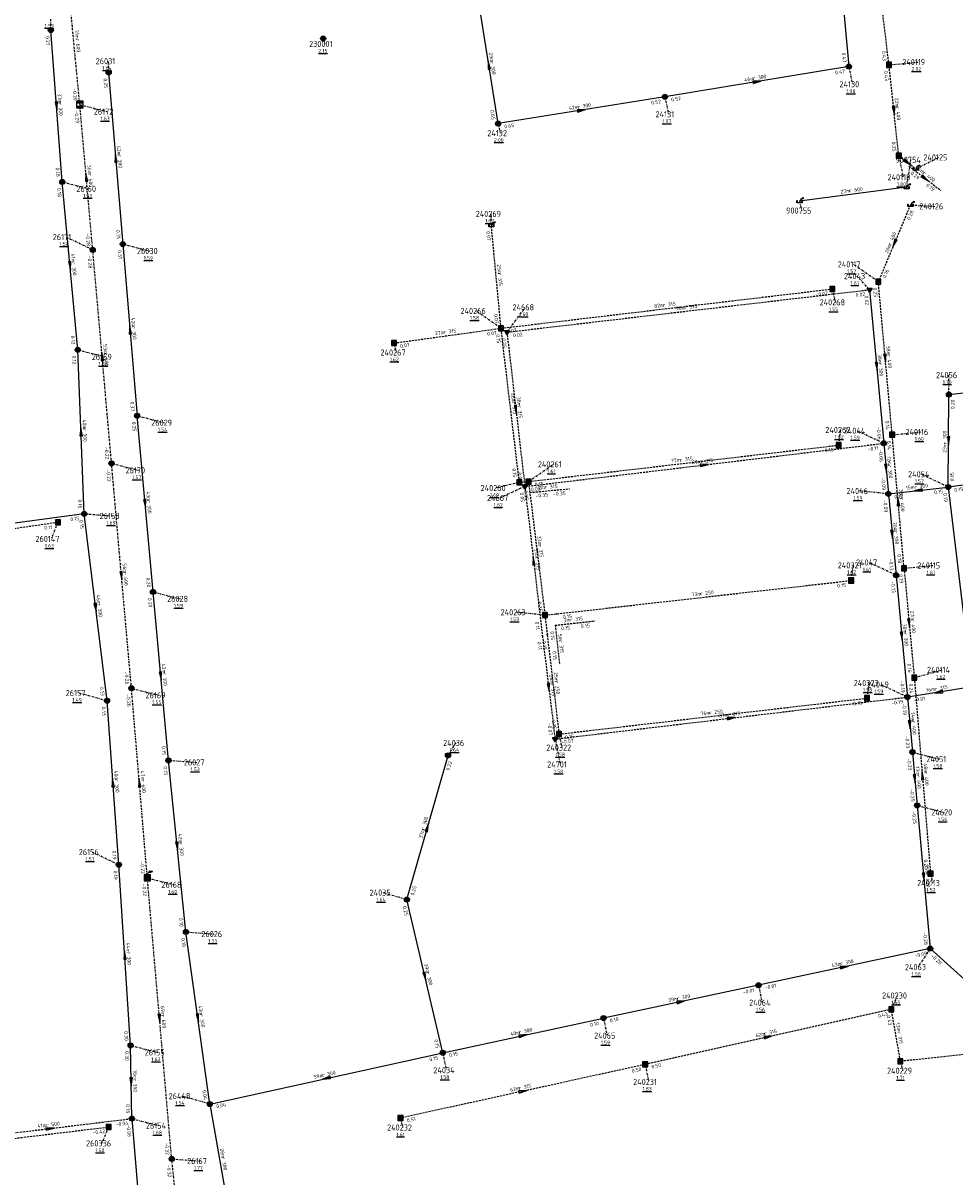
# Model space of a CAD drawing. Extents: x 188323 to 208361, y 565368 to 574910.
# Tile 202 of 256: x 203260 to 203489, y 569380 to 569664. Entities that reach past the tile are written whole.
import ezdxf

# ---------------------------------------------------------------- set-up
doc = ezdxf.new("R2010")
doc.units = 0
for name, pattern in [('BORDER', [1.75, 0.5, -0.25, 0.5, -0.25, 0, -0.25]), ('DASHDOT', [1, 0.5, -0.25, 0, -0.25]), ('DASHED', [0.75, 0.5, -0.25])]:
    doc.linetypes.add(name, pattern=pattern)
doc.layers.get('0').update_dxf_attribs({"linetype": 'CONTINUOUS'})
for name, color, linetype in [('RIO-AFM', 7, 'CONTINUOUS'), ('RIO-BOK', 7, 'CONTINUOUS'), ('RIO-DET', 7, 'CONTINUOUS'), ('RIO-KNP', 7, 'CONTINUOUS'), ('RIO-KNR', 7, 'CONTINUOUS'), ('RIO-LAG', 7, 'CONTINUOUS'), ('RIO-LAG_0B', 7, 'CONTINUOUS'), ('RIO-LAG_1B', 7, 'DASHED'), ('RIO-LAG_2B', 7, 'DASHED'), ('RIO-LAG_4', 7, 'BORDER'), ('RIO-LEN', 7, 'CONTINUOUS'), ('RIO-MVD', 1, 'CONTINUOUS'), ('RIO-VRB', 6, 'DASHDOT'), ('RIO-VRH', 7, 'CONTINUOUS')]:
    doc.layers.add(name, color=color, linetype=linetype)
doc.styles.add('RIO-TXT', font='isocp.shx')

# ---------------------------------------------------------------- blocks, each defined once
blk = doc.blocks.new('L_VHR')
blk.add_lwpolyline([(-0.5, 0), (0.5, 0), (-0.5, 0.15), (-0.5, -0.15), (0.5, 0)])
blk = doc.blocks.new('K_IPG')
blk.add_circle((0, 0), 0.5)
for points in [[(0, 0), (-0.5, 0), (-0.433013, 0.25)], [(0, 0), (-0.433013, -0.25), (-0.5, 0)], [(0, 0), (-0.433013, 0.25), (-0.25, 0.433013)], [(0, 0), (-0.25, -0.433013), (-0.433013, -0.25)], [(0, 0), (-0.25, 0.433013), (0, 0.5)], [(0, 0), (0, -0.5), (-0.25, -0.433013)], [(0, 0), (0, 0.5), (0.25, 0.433013)], [(0, 0), (0.25, 0.433013), (0.433013, 0.25)], [(0, 0), (0.433013, 0.25), (0.5, 0)], [(0, 0), (0.5, 0), (0.433013, -0.25)], [(0, 0), (0.433013, -0.25), (0.25, -0.433013)], [(0, 0), (0.25, -0.433013), (0, -0.5)]]:
    blk.add_solid(points)
at = {"style": 'RIO-TXT', "flags": 1}
blk.add_attdef('KNOOPNAAM', (2, 2), '', height=1, dxfattribs=at)
blk = doc.blocks.new('K_IPR')
blk.add_lwpolyline([(-0.5, -0.5), (0.5, -0.5), (0.5, 0.5), (-0.5, 0.5)], close=True)
blk.add_solid([(-0.5, 0.5), (0.5, 0.5), (-0.5, -0.5), (0.5, -0.5)])
at = {"style": 'RIO-TXT', "flags": 1}
blk.add_attdef('KNOOPNAAM', (2, 2), '', height=1, dxfattribs=at)
blk = doc.blocks.new('K_UTB')
blk.add_lwpolyline([(0.5, 0.15), (0.5, -0.3), (-0.5, -0.3), (-0.5, 0.15), (-0.45, 0.15), (-0.45, -0.25), (0, -0.25), (0.45, -0.25), (0.45, 0.15)], close=True)
blk.add_lwpolyline([(0.85, 0.6), (0.55, 0.65), (0.614828, 0.459583), (0.850842, 0.598937)])
blk.add_arc((0.85, -0.25), 0.85, 90, 180)
at = {"style": 'RIO-TXT', "flags": 1}
blk.add_attdef('KNOOPNAAM', (2, 2), '', height=1, dxfattribs=at)
blk = doc.blocks.new('K_FIC')
blk.add_circle((0, 0), 0.0625)
at = {"style": 'RIO-TXT', "flags": 1}
blk.add_attdef('KNOOPNAAM', (2, 2), '', height=1, dxfattribs=at)
blk = doc.blocks.new('K_IPD')
blk.add_lwpolyline([(-0.496027, 0.307994), (0.503973, 0.307994), (0.003973, -0.558031)], close=True)
blk.add_solid([(-0.496027, 0.307994), (0.503973, 0.307994), (0.003973, -0.558031)])
at = {"style": 'RIO-TXT', "flags": 1}
blk.add_attdef('KNOOPNAAM', (2, 2), '', height=1, dxfattribs=at)
blk = doc.blocks.new('K_OVL')
for points in [[(0.6, 0.6), (-0.6, 0.6), (-0.6, -0.6), (0.6, -0.6)], [(1, 1.25), (0.474823, 0.983111), (0.413034, 1.369554)]]:
    blk.add_lwpolyline(points, close=True)
blk.add_arc((0.81571, 0.439293), 0.83139, 77.193131, 168.854604)
blk.add_solid([(-0.6, 0.6), (0.6, 0.6), (-0.6, -0.6), (0.6, -0.6)])
at = {"style": 'RIO-TXT', "flags": 1}
blk.add_attdef('KNOOPNAAM', (2, 2), '', height=1, dxfattribs=at)
blk = doc.blocks.new('K_DRL')
for p, q in [((-0.65, 0.65), (-0.65, -0.65)), ((0.65, 0.65), (-0.65, 0.65)), ((-0.65, 0.35), (0.65, 0.35)), ((0.65, -0.65), (0.65, 0.65)), ((0.65, -0.35), (-0.65, -0.35)), ((-0.65, -0.65), (0.65, -0.65))]:
    blk.add_line(p, q)
for points in [[(-0.65, 0.65), (0.65, 0.65), (-0.65, 0.35), (0.65, 0.35)], [(-0.65, -0.35), (0.65, -0.35), (-0.65, -0.65), (0.65, -0.65)]]:
    blk.add_solid(points)
at = {"style": 'RIO-TXT', "flags": 1}
blk.add_attdef('KNOOPNAAM', (2, 2), '', height=1, dxfattribs=at)
blk = doc.blocks.new('244_02______240118____240125_')
at = {"layer": 'RIO-LAG_1B'}
blk.add_line((0, 0), (7.799, -5.969), dxfattribs=at)
at = {"layer": 'RIO-VRH', "xscale": 2, "yscale": 2, "zscale": 2, "rotation": 322.5421}
blk.add_blockref('L_VHR', (3.8995, -2.9845), dxfattribs=at)
at = {"layer": 'RIO-AFM', "style": 'RIO-TXT'}
blk.add_text('r 400', height=0.9, rotation=322.5421, dxfattribs=at).set_placement((3.3459, -1.9309))
at = {"layer": 'RIO-BOK', "style": 'RIO-TXT'}
for s, p in [('0.29', (0.2608, -1.9625)), ('0.19', (4.1212, -4.9167))]:
    blk.add_text(s, height=0.9, rotation=322.5421, dxfattribs=at).set_placement(p)
at = {"layer": 'RIO-LEN', "style": 'RIO-TXT'}
blk.add_text('5m', height=0.9, rotation=322.5421, dxfattribs=at).set_placement((2.0594, -0.9464))
blk = doc.blocks.new('256_02______240260____240261_')
at = {"layer": 'RIO-LAG_1B'}
blk.add_line((0, 0), (9.777, 0.92), dxfattribs=at)
at = {"layer": 'RIO-AFM', "style": 'RIO-TXT'}
blk.add_text('r 315', height=0.9, rotation=5.3792, dxfattribs=at).set_placement((3.7663, 0.8569))
at = {"layer": 'RIO-BOK', "style": 'RIO-TXT'}
for p in [(5.8258, -0.8576), (1.5249, -1.2626)]:
    blk.add_text('-0.35', height=0.9, rotation=5.3792, dxfattribs=at).set_placement(p)
at = {"layer": 'RIO-LEN', "style": 'RIO-TXT'}
blk.add_text('2m', height=0.9, rotation=5.3792, dxfattribs=at).set_placement((2.1535, 0.705))
blk = doc.blocks.new('257_02______240263____240264_')
at = {"layer": 'RIO-LAG_1B'}
blk.add_line((0, 0), (9.762, 1.069), dxfattribs=at)
at = {"layer": 'RIO-AFM', "style": 'RIO-TXT'}
blk.add_text('r 315', height=0.9, rotation=6.2534, dxfattribs=at).set_placement((3.7528, 0.9143))
at = {"layer": 'RIO-BOK', "style": 'RIO-TXT'}
for p in [(6.375, -0.7097), (1.544, -1.2392)]:
    blk.add_text('0.15', height=0.9, rotation=6.2534, dxfattribs=at).set_placement(p)
at = {"layer": 'RIO-LEN', "style": 'RIO-TXT'}
blk.add_text('3m', height=0.9, rotation=6.2534, dxfattribs=at).set_placement((2.1425, 0.7378))
blk = doc.blocks.new('258_02______240263____240265_')
at = {"layer": 'RIO-LAG_1B'}
blk.add_line((0, 0), (1.13, -9.756), dxfattribs=at)
at = {"layer": 'RIO-AFM', "style": 'RIO-TXT'}
blk.add_text('r 315', height=0.9, rotation=276.5814, dxfattribs=at).set_placement((0.9376, -3.7476))
at = {"layer": 'RIO-BOK', "style": 'RIO-TXT'}
for p in [(-1.2296, -1.5516), (-0.6701, -6.3803)]:
    blk.add_text('0.15', height=0.9, rotation=276.5814, dxfattribs=at).set_placement(p)
at = {"layer": 'RIO-LEN', "style": 'RIO-TXT'}
blk.add_text('5m', height=0.9, rotation=276.5814, dxfattribs=at).set_placement((0.7511, -2.1383))

msp = doc.modelspace()

# ---------------------------------------------------------------- linework, layer by layer
at = {"layer": 'RIO-LAG'}
msp.add_line((203477.6, 569623.296), (203451.264, 569619.84), dxfattribs=at)
at = {"layer": 'RIO-LAG_0B'}
for p, q in [((203460.8, 569681.792), (203463.392, 569652.928)), ((203377.2, 569638.912), (203372.608, 569667.712)), ((203270.096, 569624.576), (203267.296, 569661.888)), ((203281.504, 569651.52), (203284.992, 569609.28)), ((203463.392, 569652.928), (203418.208, 569645.504)), ((203418.208, 569645.504), (203377.2, 569638.912)), ((203273.904, 569583.296), (203270.096, 569624.576)), ((203284.992, 569609.28), (203288.496, 569567.104)), ((203468.496, 569598.08), (203472, 569560.32)), ((203275.504, 569542.976), (203273.904, 569583.296)), ((203488, 569572.288), (203522, 569576.384)), ((203487.808, 569549.568), (203488, 569572.288)), ((203292.4, 569523.776), (203288.496, 569567.104)), ((203472, 569560.32), (203473.104, 569547.904)), ((203505.696, 569551.808), (203487.808, 569549.568)), ((203473.104, 569547.904), (203487.808, 569549.568)), ((203487.808, 569549.568), (203492.4, 569511.296)), ((203473.104, 569547.904), (203475.008, 569527.872)), ((203275.504, 569542.976), (203218.224, 569535.296)), ((203281.104, 569497.024), (203275.504, 569542.976)), ((203475.008, 569527.872), (203477.792, 569497.92)), ((203296.192, 569482.368), (203292.4, 569523.776)), ((203493.184, 569500.352), (203477.792, 569497.92)), ((203477.792, 569497.92), (203479.008, 569484.416)), ((203284, 569456.704), (203281.104, 569497.024)), ((203354.8, 569448.128), (203364.896, 569483.584)), ((203479.008, 569484.416), (203480.192, 569471.296)), ((203300.496, 569440.192), (203296.192, 569482.368)), ((203480.192, 569471.296), (203483.392, 569436.096)), ((203286.896, 569412.288), (203284, 569456.704)), ((203363.6, 569410.496), (203354.8, 569448.128)), ((203306.4, 569397.888), (203300.496, 569440.192)), ((203483.392, 569436.096), (203441.2, 569427.072)), ((203483.392, 569436.096), (203504, 569417.472)), ((203441.2, 569427.072), (203403.104, 569419.008)), ((203363.6, 569410.496), (203403.104, 569419.008)), ((203287.2, 569394.304), (203286.896, 569412.288)), ((203306.4, 569397.888), (203363.6, 569410.496)), ((203306.4, 569397.888), (203311.296, 569369.92)), ((203287.2, 569394.304), (203290.096, 569359.296))]:
    msp.add_line(p, q, dxfattribs=at)
at = {"layer": 'RIO-LAG_1B'}
for p, q in [((203473.264, 569653.376), (203469.552, 569684.288)), ((203475.68, 569631.04), (203473.264, 569653.376)), ((203475.68, 569631.04), (203479.824, 569627.84)), ((203478.544, 569618.944), (203470.64, 569600.064)), ((203377.92, 569588.608), (203375.536, 569613.952)), ((203474.048, 569562.432), (203470.64, 569600.064)), ((203377.92, 569588.608), (203459.328, 569598.272)), ((203351.6, 569584.96), (203377.92, 569588.608)), ((203382.432, 569550.72), (203377.92, 569588.608)), ((203384.672, 569550.912), (203460.912, 569559.872)), ((203476.976, 569529.6), (203474.048, 569562.432)), ((203382.432, 569550.72), (203384.672, 569550.912)), ((203384.672, 569550.912), (203388.72, 569518.08)), ((203269.072, 569540.864), (203240.576, 569536.768)), ((203476.976, 569529.6), (203479.472, 569502.72)), ((203391.648, 569518.4), (203463.968, 569526.592)), ((203388.72, 569518.08), (203391.648, 569518.4)), ((203388.72, 569518.08), (203389.28, 569513.216)), ((203389.28, 569513.216), (203392.176, 569488.832)), ((203479.472, 569502.72), (203483.472, 569454.528)), ((203392.176, 569488.832), (203467.872, 569497.664)), ((203473.856, 569421.184), (203413.344, 569407.616)), ((203476.08, 569408.384), (203473.856, 569421.184)), ((203534.864, 569414.592), (203476.08, 569408.384)), ((203413.344, 569407.616), (203353.216, 569394.432)), ((203191.376, 569381.312), (203281.504, 569392.256))]:
    msp.add_line(p, q, dxfattribs=at)
at = {"layer": 'RIO-LAG_2B'}
for p, q in [((203379.376, 569587.648), (203468.496, 569598.08)), ((203379.376, 569587.648), (203383.776, 569549.696)), ((203383.776, 569549.696), (203472, 569560.32)), ((203383.776, 569549.696), (203388.096, 569513.024)), ((203388.096, 569513.024), (203391.216, 569487.616)), ((203391.216, 569487.616), (203477.792, 569497.92)), ((203246.976, 569389.44), (203287.2, 569394.304))]:
    msp.add_line(p, q, dxfattribs=at)
at = {"layer": 'RIO-LAG_4'}
for p, q in [((203274.4, 569643.584), (203271.504, 569674.176)), ((203277.6, 569607.872), (203274.4, 569643.584)), ((203282.208, 569555.392), (203277.6, 569607.872)), ((203287.104, 569500.096), (203282.208, 569555.392)), ((203291.008, 569453.504), (203287.104, 569500.096)), ((203296.992, 569384.384), (203291.008, 569453.504)), ((203302.8, 569330.112), (203296.992, 569384.384))]:
    msp.add_line(p, q, dxfattribs=at)
at = {"layer": 'RIO-VRB'}
for p, q in [((203267.3, 569661.9), (203267.2997, 569664.675)), ((203334.23, 569659.85), (203334.59, 569658.5065)), ((203281.5, 569651.5), (203281.4997, 569654.275)), ((203473.27, 569653.35), (203480.345, 569654.05)), ((203463.4, 569652.9), (203464.2806, 569648.602)), ((203418.2, 569645.5), (203419.0806, 569641.202)), ((203274.4, 569643.6), (203281.0482, 569641.88)), ((203377.2, 569638.9), (203377.7335, 569636.5716)), ((203475.68, 569631.01), (203476.7341, 569625.7271)), ((203477.6, 569623.32), (203478.6541, 569630.0029)), ((203479.83, 569627.83), (203485.5386, 569630.608)), ((203270.1, 569624.6), (203276.7482, 569622.88)), ((203451.27, 569619.87), (203451.8035, 569617.5416)), ((203375.53, 569613.95), (203375.5297, 569616.725)), ((203478.55, 569618.93), (203484.5327, 569618.575)), ((203277.6, 569607.9), (203270.951, 569611.0179)), ((203285, 569609.31), (203291.6482, 569607.59)), ((203470.64, 569600.08), (203464.5119, 569604.3159)), ((203468.5, 569598.1), (203465.3777, 569601.4186)), ((203459.33, 569598.29), (203460.0371, 569594.9768)), ((203377.92, 569588.63), (203371.7919, 569592.8659)), ((203379.38, 569587.63), (203383.9272, 569593.7502)), ((203273.9, 569583.3), (203280.5482, 569581.58)), ((203351.6, 569584.98), (203352.1335, 569582.6516)), ((203488, 569572.3), (203487.9994, 569577.075)), ((203288.5, 569567.1), (203295.1482, 569565.38)), ((203460.91, 569559.88), (203461.4435, 569563.6084)), ((203472, 569560.3), (203465.351, 569563.4179)), ((203474.05, 569562.41), (203481.125, 569563.11)), ((203282.2, 569555.4), (203288.8482, 569553.68)), ((203384.67, 569550.93), (203390.7969, 569555.1678)), ((203487.8, 569549.6), (203481.151, 569552.7179)), ((203382.44, 569550.72), (203376.7321, 569549.3402)), ((203383.78, 569549.72), (203377.6542, 569546.8802)), ((203473.1, 569547.9), (203466.025, 569548.5978)), ((203275.5, 569543), (203282.4675, 569542.4713)), ((203269.07, 569540.89), (203267.3363, 569536.8203)), ((203463.97, 569526.61), (203464.5035, 569530.3384)), ((203475, 569527.9), (203468.351, 569531.0179)), ((203476.97, 569529.59), (203484.045, 569530.29)), ((203292.4, 569523.8), (203299.0482, 569522.08)), ((203388.72, 569518.07), (203381.645, 569518.7678)), ((203479.47, 569502.7), (203486.4375, 569504.6287)), ((203467.88, 569497.65), (203468.4135, 569501.3784)), ((203477.8, 569497.9), (203471.151, 569501.0179)), ((203281.1, 569497), (203274.1321, 569498.9265)), ((203287.1, 569500.1), (203293.7482, 569498.38)), ((203364.9, 569483.6), (203366.8764, 569486.6558)), ((203391.22, 569487.63), (203392.4476, 569481.3623)), ((203392.17, 569488.82), (203392.8771, 569485.5068)), ((203479, 569484.4), (203485.6482, 569482.68)), ((203296.2, 569482.4), (203303.1675, 569481.8713)), ((203480.2, 569471.3), (203486.8482, 569469.58)), ((203284, 569456.7), (203277.351, 569459.8179)), ((203291, 569453.5), (203297.6482, 569451.78)), ((203483.47, 569454.54), (203484.0035, 569452.2116)), ((203354.8, 569448.1), (203348.817, 569449.8531)), ((203300.5, 569440.2), (203307.4675, 569439.6713)), ((203483.4, 569436.1), (203480.3647, 569431.5376)), ((203441.2, 569427.1), (203442.0806, 569422.802)), ((203473.85, 569421.2), (203475.3872, 569424.5632)), ((203403.1, 569419), (203403.9806, 569414.702)), ((203286.9, 569412.3), (203293.5482, 569410.58)), ((203363.6, 569410.5), (203364.4806, 569406.202)), ((203413.34, 569407.62), (203414.2206, 569403.322)), ((203476.08, 569408.4), (203476.6135, 569406.0716)), ((203306.4, 569397.9), (203299.4321, 569399.8265)), ((203287.2, 569394.3), (203293.8482, 569392.58)), ((203353.22, 569394.44), (203353.7535, 569392.1116)), ((203281.5, 569392.28), (203279.7663, 569388.2103)), ((203297, 569384.4), (203303.9675, 569383.8713))]:
    msp.add_line(p, q, dxfattribs=at)

# ---------------------------------------------------------------- block references
at = {"layer": 'RIO-DET'}
for name, p in [('244_02______240118____240125_', (203478.176, 569628.48)), ('256_02______240260____240261_', (203384.944, 569548.224)), ('257_02______240263____240264_', (203391.216, 569515.584)), ('258_02______240263____240265_', (203391.216, 569515.584))]:
    msp.add_blockref(name, p, dxfattribs=at)
at = {"layer": 'RIO-KNP', "xscale": 1.25, "yscale": 1.25, "zscale": 1.25}
for name, p in [('K_IPG', (203267.296, 569661.888)), ('K_IPG', (203334.224, 569659.84)), ('K_IPG', (203463.392, 569652.928)), ('K_IPR', (203473.264, 569653.376)), ('K_IPG', (203281.504, 569651.52)), ('K_IPG', (203418.208, 569645.504)), ('K_DRL', (203274.4, 569643.584)), ('K_IPG', (203377.2, 569638.912)), ('K_IPR', (203475.68, 569631.04)), ('K_UTB', (203479.824, 569627.84)), ('K_IPG', (203270.096, 569624.576)), ('K_UTB', (203477.6, 569623.296)), ('K_UTB', (203451.264, 569619.84)), ('K_UTB', (203478.544, 569618.944)), ('K_UTB', (203375.536, 569613.952)), ('K_IPG', (203277.6, 569607.872)), ('K_IPG', (203284.992, 569609.28)), ('K_IPR', (203470.64, 569600.064)), ('K_IPR', (203459.328, 569598.272)), ('K_IPD', (203468.496, 569598.08)), ('K_IPR', (203377.92, 569588.608)), ('K_IPR', (203351.6, 569584.96)), ('K_IPD', (203379.376, 569587.648)), ('K_IPG', (203273.904, 569583.296)), ('K_IPG', (203488, 569572.288)), ('K_IPG', (203288.496, 569567.104)), ('K_IPR', (203474.048, 569562.432)), ('K_IPR', (203460.912, 569559.872)), ('K_IPG', (203472, 569560.32)), ('K_IPG', (203282.208, 569555.392)), ('K_IPR', (203382.432, 569550.72)), ('K_IPR', (203384.672, 569550.912)), ('K_IPD', (203383.776, 569549.696)), ('K_IPG', (203473.104, 569547.904)), ('K_IPG', (203487.808, 569549.568)), ('K_IPG', (203275.504, 569542.976)), ('K_IPR', (203269.072, 569540.864)), ('K_IPR', (203476.976, 569529.6)), ('K_IPR', (203463.968, 569526.592)), ('K_IPG', (203475.008, 569527.872)), ('K_IPG', (203292.4, 569523.776)), ('K_IPR', (203388.72, 569518.08)), ('K_FIC', (203391.648, 569518.4)), ('K_FIC', (203388.096, 569513.024)), ('K_FIC', (203389.28, 569513.216)), ('K_IPR', (203479.472, 569502.72)), ('K_IPG', (203287.104, 569500.096)), ('K_IPG', (203281.104, 569497.024)), ('K_IPR', (203467.872, 569497.664)), ('K_IPG', (203477.792, 569497.92)), ('K_IPR', (203392.176, 569488.832)), ('K_IPD', (203391.216, 569487.616)), ('K_IPG', (203364.896, 569483.584)), ('K_IPG', (203479.008, 569484.416)), ('K_IPG', (203296.192, 569482.368)), ('K_IPG', (203480.192, 569471.296)), ('K_IPG', (203284, 569456.704)), ('K_OVL', (203291.008, 569453.504)), ('K_IPR', (203483.472, 569454.528)), ('K_IPG', (203354.8, 569448.128)), ('K_IPG', (203300.496, 569440.192)), ('K_IPG', (203483.392, 569436.096)), ('K_IPG', (203441.2, 569427.072)), ('K_IPR', (203473.856, 569421.184)), ('K_IPG', (203403.104, 569419.008)), ('K_IPG', (203286.896, 569412.288)), ('K_IPG', (203363.6, 569410.496)), ('K_IPR', (203413.344, 569407.616)), ('K_IPR', (203476.08, 569408.384)), ('K_IPG', (203306.4, 569397.888)), ('K_IPR', (203281.504, 569392.256)), ('K_IPG', (203287.2, 569394.304)), ('K_IPR', (203353.216, 569394.432)), ('K_IPG', (203296.992, 569384.384))]:
    msp.add_blockref(name, p, dxfattribs=at)
at = {"layer": 'RIO-VRH', "xscale": 2, "yscale": 2, "zscale": 2}
for p, rotation in [((203374.9, 569653.3), 99.0829), ((203440.8, 569649.2), 369.2969), ((203268.7, 569643.25), 274.3016), ((203397.7, 569642.2), 369.1439), ((203474.475, 569642.18), 276.1656), ((203283.25, 569630.405), 454.7509), ((203477.755, 569629.42), 322.5421), ((203276, 569625.75), 95.1306), ((203474.595, 569609.505), 247.2289), ((203272, 569603.95), 275.2655), ((203286.75, 569588.205), 454.7487), ((203279.9, 569581.65), 95.016), ((203470.25, 569579.2), 275.2986), ((203472.345, 569581.245), 275.181), ((203381.58, 569568.675), 276.6288), ((203274.7, 569563.15), 92.2824), ((203487.9, 569560.95), 269.4862), ((203427.89, 569555.01), 6.838), ((203472.55, 569554.1), 275.078), ((203480.45, 569548.75), 186.5961), ((203290.45, 569545.45), 275.1553), ((203475.51, 569546), 95.0928), ((203474.05, 569537.9), 275.4354), ((203385.94, 569531.385), 456.7273), ((203284.65, 569527.75), 275.0722), ((203278.3, 569520), 276.9494), ((203478.22, 569516.145), 275.3201), ((203476.4, 569512.9), 275.3407), ((203294.3, 569503.1), 275.2529), ((203389.66, 569500.34), 277.0057), ((203485.495, 569499.14), 189.1532), ((203434.51, 569492.765), 6.7641), ((203478.4, 569491.15), 275.0882), ((203282.55, 569476.85), 94.1246), ((203289.05, 569476.8), 94.7926), ((203479.6, 569477.85), 275.2424), ((203481.47, 569478.62), 454.7565), ((203359.85, 569465.85), 74.1111), ((203298.35, 569461.3), 275.8266), ((203481.8, 569453.7), 275.203), ((203285.45, 569434.5), 93.7457), ((203359.2, 569429.3), 283.1803), ((203462.3, 569431.6), 372.0379), ((203422.15, 569423.05), 372.0011), ((203294, 569418.95), 274.9712), ((203303.45, 569419.05), 277.9487), ((203383.35, 569414.75), 12.1431), ((203443.595, 569414.41), 372.6478), ((203287.05, 569403.3), 270.9638), ((203335, 569404.2), 192.4214), ((203383.28, 569401.03), 372.364), ((203267.085, 569391.865), 6.9016)]:
    msp.add_blockref('L_VHR', p, dxfattribs=dict(at, rotation=rotation))

# ---------------------------------------------------------------- texts
at = {"layer": 'RIO-AFM', "style": 'RIO-TXT'}
for s, rotation, p in [('r 600', 275.4224, (203273.3805, 569659.7547)), ('r 300', 279.0829, (203375.2746, 569654.1804)), ('r 300', 369.2969, (203439.917, 569649.5763)), ('r 300', 274.3016, (203269.1492, 569644.0967)), ('r 300', 369.1439, (203396.8182, 569642.5773)), ('r 400', 276.1656, (203474.8917, 569643.0402)), ('r 300', 274.7509, (203283.6941, 569631.2553)), ('r 600', 275.1306, (203276.4365, 569626.6027)), ('r 600', 367.4641, (203463.5656, 569621.9933)), ('r 400', 427.2289, (203473.8149, 569608.9535)), ('r 300', 275.2655, (203272.4362, 569604.804)), ('r 315', 275.4008, (203377.1541, 569602.1446)), ('r 315', 6.7663, (203417.7617, 569593.8611)), ('r 315', 6.6998, (203423.0768, 569593.267)), ('r 300', 274.7487, (203287.1942, 569589.0553)), ('r 315', 7.8945, (203363.8886, 569587.1889)), ('r 600', 275.016, (203280.3435, 569582.5023)), ('r 300', 275.2986, (203470.6846, 569580.0543)), ('r 400', 275.181, (203472.7813, 569582.0981)), ('r 315', 276.8076, (203380.592, 569570.5404)), ('r 315', 276.6288, (203381.9947, 569569.5391)), ('r 300', 272.2824, (203275.1797, 569563.9803)), ('r 300', 89.4862, (203487.3929, 569560.1441)), ('r 315', 6.6948, (203421.927, 569555.8071)), ('r 315', 6.838, (203427.0262, 569555.41)), ('r 300', 275.078, (203472.9798, 569554.9519)), ('r 300', 6.5961, (203479.5875, 569549.1536)), ('r 300', 275.1553, (203290.8885, 569546.3032)), ('r 400', 275.0928, (203475.9461, 569546.8526)), ('r 300', 275.4354, (203474.477, 569538.7545)), ('r 315', 277.0347, (203387.102, 569535.3669)), ('r 315', 276.7273, (203386.3528, 569532.2498)), ('r 600', 275.0722, (203285.0935, 569528.6031)), ('r 250', 6.483, (203426.9435, 569522.9053)), ('r 300', 276.9494, (203278.7125, 569520.8667)), ('r 400', 275.3201, (203478.6508, 569516.9993)), ('r 300', 275.3407, (203476.8315, 569513.7542)), ('r 300', 275.2529, (203294.7365, 569503.9537)), ('r 315', 277.0057, (203390.0651, 569501.2064)), ('r 250', 276.7659, (203391.1334, 569501.8796)), ('r 315', 369.1532, (203484.6146, 569499.5091)), ('r 250', 6.6516, (203429.1625, 569493.6378)), ('r 315', 6.7641, (203433.6463, 569493.1661)), ('r 400', 275.0882, (203478.8301, 569492.0018)), ('r 300', 274.1246, (203283.0028, 569477.695)), ('r 600', 274.7926, (203289.4949, 569477.6508)), ('r 400', 275.2424, (203480.0276, 569478.7032)), ('r 400', 274.7565, (203481.9159, 569479.4705)), ('r 300', 74.1111, (203359.1473, 569465.2074)), ('r 300', 275.8266, (203298.7781, 569462.1583)), ('r 400', 275.203, (203482.2352, 569454.5532)), ('r 300', 273.7457, (203285.9097, 569435.3423)), ('r 300', 372.0379, (203461.4005, 569431.9329)), ('r 300', 283.1803, (203359.5136, 569430.2056)), ('r 300', 372.0011, (203421.2508, 569423.3821)), ('r 600', 274.9712, (203294.4494, 569419.8023)), ('r 300', 277.9487, (203303.8461, 569419.9236)), ('r 300', 12.1431, (203382.4529, 569415.0684)), ('r 315', 372.6478, (203442.6907, 569414.7391)), ('r 315', 279.8909, (203475.322, 569415.685)), ('r 300', 270.9638, (203287.5416, 569404.1188)), ('r 300', 12.4215, (203334.1013, 569404.514)), ('r 315', 372.364, (203382.377, 569401.3634)), ('r 500', 6.9016, (203266.2205, 569392.264)), ('r 300', 279.9343, (203309.2112, 569384.786))]:
    msp.add_text(s, height=0.9, rotation=rotation, dxfattribs=at).set_placement(p)
at = {"layer": 'RIO-BOK', "style": 'RIO-TXT'}
for s, rotation, p in [('0.27', 274.3016, (203266.0097, 569660.3985)), ('0.47', 275.1494, (203461.7027, 569656.3217)), ('0.43', 276.8599, (203471.4727, 569656.7197)), ('0.47', 369.2969, (203460.1085, 569650.9696)), ('0.43', 276.1656, (203472.0292, 569651.8074)), ('0.25', 274.7509, (203280.2215, 569649.9885)), ('-0.20', 275.4224, (203272.6363, 569647.5507)), ('0.52', 369.2969, (203419.8083, 569644.3456)), ('-0.29', 275.1306, (203273.1315, 569642.08)), ('0.65', 279.0829, (203375.2722, 569642.1966)), ('0.52', 369.1439, (203414.9038, 569643.5757)), ('0.65', 369.1439, (203378.8052, 569637.7413)), ('0.25', 276.1656, (203473.9182, 569634.4005)), ('0.18', 274.3016, (203268.4588, 569628.0471)), ('0.18', 275.2655, (203268.8351, 569623.077)), ('0.28', 427.2289, (203478.4537, 569615.11)), ('-0.28', 275.1306, (203275.8596, 569611.8599)), ('0.31', 274.7509, (203283.3349, 569612.7444)), ('0.07', 275.4008, (203374.2687, 569612.4241)), ('-0.28', 275.016, (203276.3285, 569606.3826)), ('0.31', 274.7487, (203283.7214, 569607.7985)), ('0.16', 427.2289, (203472.4721, 569600.8302)), ('0.07', 6.7663, (203455.9594, 569596.4802)), ('0.02', 6.6998, (203465.1265, 569596.2941)), ('0.25', 275.181, (203469.3729, 569598.5589)), ('0.02', 275.2986, (203467.236, 569596.5763)), ('0.07', 275.4008, (203376.2055, 569592.0439)), ('0.07', 6.7663, (203379.475, 569587.4047)), ('0.12', 275.2655, (203272.2037, 569586.7187)), ('0.07', 7.8945, (203374.585, 569586.7541)), ('0.15', 276.8076, (203376.6966, 569587.0735)), ('0.25', 276.6288, (203378.1517, 569586.0774)), ('0.02', 6.6998, (203380.9336, 569586.4029)), ('0.07', 7.8945, (203353.1788, 569583.7855)), ('0.12', 272.2824, (203272.5576, 569581.8449)), ('0.37', 274.7487, (203286.8351, 569570.5344)), ('0.20', 89.4862, (203489.3686, 569568.7267)), ('0.25', 275.1553, (203287.2322, 569565.5795)), ('0.14', 275.181, (203472.3564, 569565.8306)), ('-0.06', 275.2986, (203470.2493, 569564.2555)), ('0.14', 275.0928, (203472.7805, 569560.8909)), ('-0.22', 275.016, (203280.4782, 569559.3643)), ('0.15', 6.6948, (203457.5368, 569558.0744)), ('-0.11', 6.838, (203468.0955, 569558.4217)), ('-0.06', 275.078, (203470.7301, 569558.7812)), ('0.15', 276.8076, (203380.6502, 569554.0917)), ('-0.22', 275.0722, (203280.93, 569553.8813)), ('0.05', 276.6288, (203382.0007, 569553.0972)), ('-0.09', 275.078, (203471.3485, 569551.8608)), ('0.15', 89.4862, (203489.2123, 569550.9874)), ('-0.35', 277.0347, (203383.4527, 569549.3687)), ('0.05', 6.838, (203385.3365, 569548.4966)), ('0.15', 6.6948, (203386.2235, 569549.7028)), ('0.15', 6.5961, (203484.4232, 569547.8002)), ('0.15', 367.0061, (203489.3609, 569548.3822)), ('0.16', 272.2824, (203273.9831, 569546.5027)), ('0.05', 276.7273, (203382.5544, 569548.1653)), ('-0.09', 275.4354, (203471.8396, 569546.3733)), ('0.12', 6.5961, (203474.6513, 569546.6701)), ('0.19', 276.8571, (203486.5779, 569548.0425)), ('0.11', 368.2081, (203265.7438, 569539.0118)), ('0.15', 367.6666, (203272.154, 569541.1716)), ('0.15', 276.9494, (203274.2804, 569541.4405)), ('-0.13', 275.4354, (203473.2287, 569531.8496)), ('0.18', 275.0928, (203475.2786, 569533.0136)), ('0.20', 275.1553, (203290.7115, 569527.222)), ('0.15', 6.483, (203460.5901, 569524.8169)), ('-0.13', 275.3407, (203473.7371, 569526.3754)), ('0.19', 275.3201, (203475.7066, 569528.0658)), ('0.20', 275.2529, (203291.1348, 569522.2773)), ('-0.35', 277.0347, (203386.8472, 569521.9702)), ('0.15', 6.483, (203393.1889, 569517.157)), ('0.11', 276.7273, (203386.3141, 569516.4242)), ('0.15', 276.7659, (203388.0554, 569511.6544)), ('0.11', 277.0057, (203386.8819, 569511.4893)), ('0.16', 275.3201, (203477.7612, 569506.1168)), ('-0.26', 275.0722, (203285.3761, 569504.0633)), ('0.13', 276.9494, (203279.307, 569500.368)), ('-0.19', 275.3407, (203476.0415, 569501.8534)), ('0.24', 274.7565, (203478.1916, 569501.1883)), ('-0.26', 274.7926, (203285.8226, 569498.5875)), ('-0.01', 369.1532, (203479.4054, 569496.7415)), ('0.13', 274.1246, (203279.805, 569495.5025)), ('0.15', 6.6516, (203464.5058, 569495.847)), ('-0.19', 6.7641, (203473.8923, 569496.0267)), ('-0.19', 275.0882, (203476.5304, 569496.381)), ('0.15', 276.7659, (203390.374, 569492.1921)), ('-0.07', 277.0057, (203389.3445, 569491.5307)), ('-0.07', 6.7641, (203392.7749, 569486.4046)), ('0.15', 6.6516, (203393.7225, 569487.5916)), ('-0.23', 275.0882, (203477.2485, 569488.36)), ('0.15', 275.2529, (203294.5045, 569485.8187)), ('0.15', 275.8266, (203294.9501, 569480.8647)), ('0.22', 74.1111, (203365.2721, 569479.7918)), ('-0.23', 275.2424, (203477.7345, 569482.8775)), ('-0.25', 275.2424, (203478.4375, 569475.2559)), ('-0.25', 275.203, (203478.9334, 569469.7784)), ('0.19', 274.1246, (203282.3714, 569460.1516)), ('0.27', 274.7565, (203481.8084, 569457.9744)), ('0.19', 273.7457, (203282.6952, 569455.2111)), ('-0.22', 274.7926, (203289.2899, 569457.4715)), ('-0.22', 274.9712, (203289.7273, 569451.9836)), ('0.25', 74.1111, (203356.5296, 569449.0632)), ('0.25', 283.1803, (203353.7569, 569446.4174)), ('0.10', 275.8266, (203298.7708, 569443.6021)), ('0.10', 277.9487, (203299.3078, 569438.6195)), ('-0.28', 275.203, (203481.6543, 569440.0577)), ('-0.09', 372.0379, (203479.6776, 569433.9)), ('-0.28', 317.925, (203483.502, 569434.1229)), ('-0.01', 372.0379, (203442.8617, 569426.0238)), ('-0.01', 372.0011, (203437.4763, 569424.8997)), ('0.10', 12.1431, (203399.9138, 569416.8823)), ('0.10', 372.0011, (203404.761, 569417.9227)), ('0.43', 372.6478, (203470.6754, 569419.0907)), ('0.43', 279.8909, (203472.7121, 569419.58)), ('0.30', 273.7457, (203285.2969, 569415.7628)), ('0.15', 283.1803, (203361.4473, 569413.6518)), ('0.30', 270.9638, (203285.5244, 569410.8762)), ('0.15', 12.4215, (203360.424, 569408.3668)), ('0.15', 12.1431, (203365.263, 569409.4258)), ('0.50', 372.364, (203410.1544, 569405.526)), ('0.50', 372.6478, (203415.013, 569406.5616)), ('0.04', 277.9487, (203304.5462, 569401.2357)), ('0.04', 12.4215, (203308.0682, 569396.8339)), ('0.18', 270.9638, (203285.75, 569397.8362)), ('-0.04', 6.9016, (203283.2971, 569392.4173)), ('-0.06', 274.7451, (203285.9213, 569392.7886)), ('0.51', 372.364, (203354.8878, 569393.3733)), ('-0.42', 6.9396, (203277.5988, 569390.3948)), ('-0.32', 274.9712, (203295.2918, 569388.3665)), ('-0.32', 276.1053, (203295.7576, 569382.8587))]:
    msp.add_text(s, height=0.9, rotation=rotation, dxfattribs=at).set_placement(p)
at = {"layer": 'RIO-KNR', "style": 'RIO-TXT'}
for s, p in [('230001', (203330.765, 569657.7565)), ('26031', (203278.3122, 569653.525)), ('240119', (203476.52, 569653.3)), ('24130', (203461.0931, 569647.852)), ('26172', (203277.8607, 569641.13)), ('24131', (203415.8931, 569640.452)), ('24132', (203374.546, 569635.8216)), ('900754', (203474.8291, 569629.2529)), ('240125', (203481.7136, 569629.858)), ('240118', (203472.9091, 569624.9771)), ('26160', (203273.5607, 569622.13)), ('240269', (203371.7047, 569615.975)), ('900755', (203447.9785, 569616.7916)), ('240126', (203480.7077, 569617.825)), ('26171', (203267.7635, 569610.2679)), ('26030', (203288.4607, 569606.84)), ('240117', (203460.6869, 569603.5659)), ('24043', (203462.1902, 569600.6686)), ('24668', (203380.7397, 569593.0002)), ('240268', (203456.2121, 569594.2268)), ('240266', (203367.9669, 569592.1159)), ('240267', (203348.3085, 569581.9016)), ('26159', (203277.3607, 569580.83)), ('24056', (203484.8119, 569576.325)), ('26029', (203291.9607, 569564.63)), ('240262', (203457.6185, 569562.8584)), ('24044', (203462.1635, 569562.6679)), ('240116', (203477.3, 569562.36)), ('26170', (203285.6607, 569552.93)), ('240261', (203386.9719, 569554.4178)), ('24054', (203477.9635, 569551.9679)), ('240260', (203372.9071, 569548.5902)), ('24046', (203462.8375, 569547.8478)), ('24667', (203374.4667, 569546.1302)), ('26158', (203279.28, 569541.7213)), ('260147', (203263.5113, 569536.0703)), ('24047', (203465.1635, 569530.2679)), ('240321', (203460.6785, 569529.5884)), ('240115', (203480.22, 569529.54)), ('26028', (203295.8607, 569521.33)), ('240263', (203377.82, 569518.0178)), ('240114', (203482.6125, 569503.8787)), ('240323', (203464.5885, 569500.6284)), ('24049', (203467.9635, 569500.2679)), ('26157', (203270.9446, 569498.1765)), ('26169', (203290.5607, 569497.63)), ('24036', (203363.6889, 569485.9058)), ('240322', (203389.0521, 569484.7568)), ('24051', (203482.4607, 569481.93)), ('26027', (203299.98, 569481.1213)), ('24701', (203389.2601, 569480.6123)), ('24620', (203483.6607, 569468.83)), ('26156', (203274.1635, 569459.0679)), ('26168', (203294.4607, 569451.03)), ('240113', (203480.1785, 569451.4616)), ('24035', (203345.6295, 569449.1031)), ('26026', (203304.28, 569438.9213)), ('24063', (203477.1772, 569430.7876)), ('240230', (203471.5622, 569423.8132)), ('24064', (203438.8931, 569422.052)), ('24065', (203400.7931, 569413.952)), ('26155', (203290.3607, 569409.83)), ('24034', (203361.2931, 569405.452)), ('240229', (203472.7885, 569405.3216)), ('240231', (203410.3956, 569402.572)), ('26448', (203296.2446, 569399.0765)), ('26154', (203290.6607, 569391.83)), ('240232', (203349.9285, 569391.3616)), ('260336', (203275.9413, 569387.4603)), ('26167', (203300.78, 569383.1213))]:
    msp.add_text(s, height=1.5, dxfattribs=at).set_placement(p)
at = {"layer": 'RIO-LEN', "style": 'RIO-TXT'}
for s, rotation, p in [('31m', 275.4224, (203273.1754, 569661.905)), ('29m', 279.0829, (203374.9325, 569656.3131)), ('46m', 369.2969, (203437.7856, 569649.226)), ('37m', 274.3016, (203268.9862, 569646.2506)), ('22m', 276.1656, (203474.6587, 569645.1876)), ('42m', 369.1439, (203394.6858, 569642.2327)), ('42m', 274.7509, (203283.5142, 569633.4078)), ('36m', 275.1306, (203276.2423, 569628.7539)), ('27m', 367.4641, (203461.4241, 569621.7113)), ('20m', 427.2289, (203472.9803, 569606.9612)), ('41m', 275.2655, (203272.2369, 569606.9548)), ('25m', 275.4008, (203376.9498, 569604.2949)), ('82m', 6.7663, (203415.6168, 569593.6066)), ('90m', 6.6998, (203420.9316, 569593.015)), ('42m', 274.7487, (203287.0143, 569591.2078)), ('27m', 7.8945, (203361.7491, 569586.8922)), ('53m', 275.016, (203280.1536, 569584.6539)), ('38m', 275.181, (203472.5852, 569584.2491)), ('38m', 275.2986, (203470.4841, 569582.205)), ('38m', 276.8076, (203380.3349, 569572.685)), ('38m', 276.6288, (203381.7443, 569571.6845)), ('40m', 272.2824, (203275.0926, 569566.1385)), ('23m', 89.4862, (203487.3739, 569557.9842)), ('12m', 275.078, (203472.7876, 569557.1033)), ('77m', 6.6948, (203419.7818, 569555.5553)), ('89m', 6.838, (203424.8816, 569555.1528)), ('43m', 275.1553, (203290.6934, 569548.4543)), ('33m', 275.0928, (203475.7533, 569549.0039)), ('15m', 6.5961, (203477.4418, 569548.9054)), ('20m', 275.4354, (203474.2713, 569540.9047)), ('33m', 277.0347, (203386.8364, 569537.5105)), ('37m', 276.7273, (203386.0988, 569534.3948)), ('56m', 275.0722, (203284.9015, 569530.7545)), ('46m', 276.9494, (203278.4501, 569523.0108)), ('73m', 6.483, (203424.7973, 569522.6614)), ('27m', 275.3201, (203478.4495, 569519.1499)), ('30m', 275.3407, (203476.6294, 569515.9048)), ('42m', 275.2529, (203294.5377, 569506.1046)), ('26m', 277.0057, (203389.8006, 569503.3502)), ('25m', 276.7659, (203390.8778, 569504.0244)), ('16m', 369.1532, (203482.4823, 569499.1641)), ('76m', 6.6516, (203427.0171, 569493.3876)), ('87m', 6.7641, (203431.5014, 569492.9116)), ('14m', 275.0882, (203478.6374, 569494.1532)), ('13m', 275.2424, (203479.8292, 569480.8541)), ('48m', 274.7565, (203481.7358, 569481.623)), ('40m', 274.1246, (203282.8464, 569479.8494)), ('47m', 274.7926, (203289.3134, 569479.8031)), ('42m', 275.8266, (203298.5578, 569464.3071)), ('37m', 74.1111, (203358.5563, 569463.1299)), ('35m', 275.203, (203482.0383, 569456.7042)), ('44m', 273.7457, (203285.7675, 569437.4976)), ('39m', 283.1803, (203359.02, 569432.3084)), ('43m', 372.0379, (203459.2883, 569431.481)), ('39m', 372.0011, (203419.1383, 569422.9316)), ('69m', 274.9712, (203294.2612, 569421.9541)), ('43m', 277.9487, (203303.5464, 569422.0627)), ('40m', 12.1431, (203380.3413, 569414.614)), ('62m', 372.6478, (203440.5834, 569414.2648)), ('13m', 279.8909, (203474.9499, 569417.8128)), ('18m', 270.9638, (203287.5043, 569406.2785)), ('59m', 12.4215, (203331.9919, 569404.0494)), ('62m', 372.364, (203380.2674, 569400.8995)), ('41m', 6.9016, (203264.0762, 569392.0044)), ('28m', 279.9343, (203308.8375, 569386.9135))]:
    msp.add_text(s, height=0.9, rotation=rotation, dxfattribs=at).set_placement(p)
at = {"layer": 'RIO-MVD', "style": 'RIO-TXT'}
for s, p in [('%%U1.59', (203265.7697, 569662.525)), ('%%U2.15', (203333.06, 569656.3565)), ('%%U1.64', (203279.9697, 569652.125)), ('%%U2.02', (203478.815, 569651.9)), ('%%U1.98', (203462.7506, 569646.452)), ('%%U1.63', (203279.5182, 569639.73)), ('%%U1.97', (203417.5506, 569639.052)), ('%%U2.00', (203376.2035, 569634.4216)), ('%%U1.80', (203475.2041, 569623.5771)), ('%%U1.53', (203275.2182, 569620.73)), ('%%U1.62', (203373.9997, 569614.575)), ('%%U1.58', (203269.421, 569608.8679)), ('%%U1.59', (203290.1182, 569605.44)), ('%%U1.57', (203462.9819, 569602.1659)), ('%%U1.61', (203463.8477, 569599.2686)), ('%%U1.58', (203370.2619, 569590.7159)), ('%%U1.60', (203382.3972, 569591.6002)), ('%%U1.55', (203458.5071, 569592.8268)), ('%%U1.58', (203279.0182, 569579.43)), ('%%U1.62', (203350.6035, 569580.5016)), ('%%U1.70', (203486.4694, 569574.925)), ('%%U1.54', (203293.6182, 569563.23)), ('%%U1.62', (203459.9135, 569561.4584)), ('%%U1.59', (203463.821, 569561.2679)), ('%%U1.60', (203479.595, 569560.96)), ('%%U1.57', (203287.3182, 569551.53)), ('%%U1.61', (203389.2669, 569553.0178)), ('%%U1.57', (203479.621, 569550.5679)), ('%%U1.60', (203375.2021, 569547.1902)), ('%%U1.62', (203376.1242, 569544.7302)), ('%%U1.59', (203464.495, 569546.4478)), ('%%U1.69', (203280.9375, 569540.3213)), ('%%U1.63', (203265.8063, 569534.6703)), ('%%U1.62', (203462.9735, 569528.1884)), ('%%U1.61', (203466.821, 569528.8679)), ('%%U1.61', (203482.515, 569528.14)), ('%%U1.59', (203297.5182, 569519.93)), ('%%U1.59', (203380.115, 569516.6178)), ('%%U1.62', (203484.9075, 569502.4787)), ('%%U1.49', (203272.6021, 569496.7765)), ('%%U1.58', (203466.8835, 569499.2284)), ('%%U1.59', (203469.621, 569498.8679)), ('%%U1.55', (203292.2182, 569496.23)), ('%%U1.64', (203365.3464, 569484.5058)), ('%%U1.58', (203391.3471, 569483.3568)), ('%%U1.53', (203301.6375, 569479.7213)), ('%%U1.58', (203484.1182, 569480.53)), ('%%U1.58', (203390.9176, 569479.2123)), ('%%U1.56', (203485.3182, 569467.43)), ('%%U1.57', (203275.821, 569457.6679)), ('%%U1.60', (203296.1182, 569449.63)), ('%%U1.52', (203482.4735, 569450.0616)), ('%%U1.64', (203347.287, 569447.7031)), ('%%U1.33', (203305.9375, 569437.5213)), ('%%U1.56', (203478.8347, 569429.3876)), ('%%U1.56', (203440.5506, 569420.652)), ('%%U1.65', (203473.8572, 569422.4132)), ('%%U1.59', (203402.4506, 569412.552)), ('%%U1.63', (203292.0182, 569408.43)), ('%%U1.58', (203362.9506, 569404.052)), ('%%U1.71', (203475.0835, 569403.9216)), ('%%U1.83', (203412.6906, 569401.172)), ('%%U1.54', (203297.9021, 569397.6765)), ('%%U1.68', (203292.3182, 569390.43)), ('%%U1.61', (203352.2235, 569389.9616)), ('%%U1.50', (203278.2363, 569386.0603)), ('%%U1.77', (203302.4375, 569381.7213))]:
    msp.add_text(s, height=0.9, dxfattribs=at).set_placement(p)

doc.saveas('drawing.dxf')
